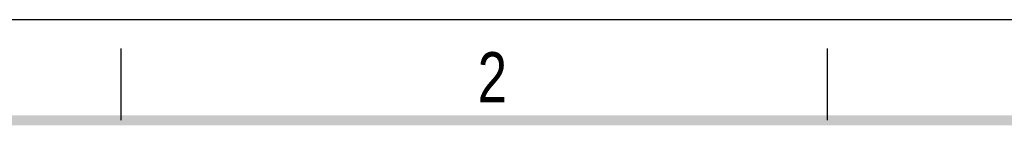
# Model space of a CAD drawing. Header units: millimetres. Extents: x 0 to 210, y 0 to 297.
# Tile 9 of 10: x 49 to 117, y 290 to 297. Entities that reach past the tile are written whole.
import ezdxf

# ---------------------------------------------------------------- set-up
doc = ezdxf.new("R2010")
doc.units = ezdxf.units.MM
doc.header["$LTSCALE"] = 19.36
doc.layers.get('0').update_dxf_attribs({"linetype": 'CONTINUOUS'})
doc.styles.add('TEXTSTYLE_2', font='txt', dxfattribs={"width": 0.75})

msp = doc.modelspace()

# ---------------------------------------------------------------- linework, layer by layer
at = {"color": 2, "linetype": 'CONTINUOUS'}
for p, q in [((0, 297), (210, 297)), ((56, 290), (56, 295)), ((105, 290), (105, 295))]:
    msp.add_line(p, q, dxfattribs=at)
at = {"color": 7, "linetype": 'CONTINUOUS', "const_width": 0.7}
msp.add_lwpolyline([(7, 290), (203, 290)], dxfattribs=at)

# ---------------------------------------------------------------- texts
at = {"color": 5, "linetype": 'CONTINUOUS', "style": 'TEXTSTYLE_2', "width": 0.785714}
msp.add_text('2', height=3.5, dxfattribs=at).set_placement((80.7314, 291.2396))

doc.saveas('drawing.dxf')
